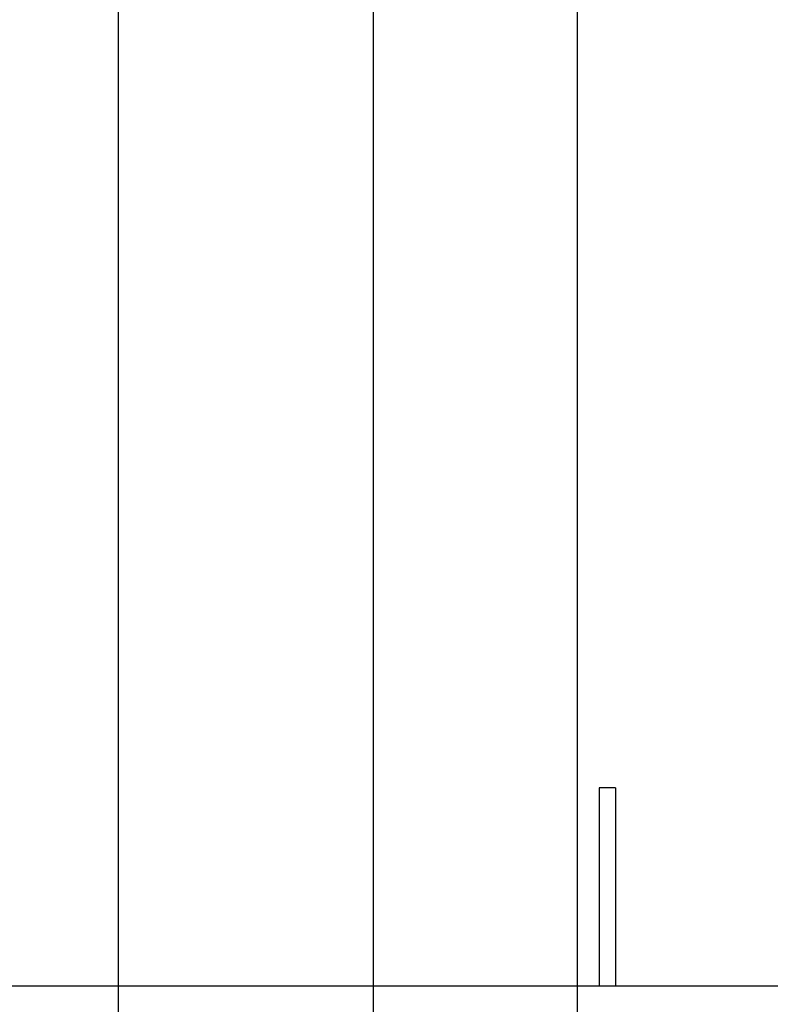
# Model space of a CAD drawing. Header units: millimetres. Extents: x 132157 to 155303, y 33763 to 45643.
# Tile 15 of 256: x 141042 to 141066, y 34860 to 34892. Entities that reach past the tile are written whole.
import ezdxf

# ---------------------------------------------------------------- set-up
doc = ezdxf.new("R2010")
doc.units = ezdxf.units.MM
doc.header["$LTSCALE"] = 20
doc.linetypes.add('ČÁRKOVANÁ2', pattern=[9.525, 6.35, -3.175])
for name, color, linetype in [('KONSTRUKCE', 30, 'Continuous'), ('PŘEJEZD', 7, 'ČÁRKOVANÁ2'), ('VODÍTKA', 36, 'Continuous')]:
    doc.layers.add(name, color=color, linetype=linetype)

msp = doc.modelspace()

# ---------------------------------------------------------------- linework, layer by layer
at = {"layer": 'KONSTRUKCE'}
for p, q in [((141053.1698, 36140.5921), (141053.1698, 34484.9275)), ((141044.8345, 36050.5154), (141044.8345, 34536.2395))]:
    msp.add_line(p, q, dxfattribs=at)
at = {"layer": 'PŘEJEZD', "ltscale": 0.5}
for p, q in [((141061.0786, 34867.3921), (141060.5453, 34867.3921)), ((141060.5453, 34867.3921), (141060.5453, 34860.9255)), ((141061.0786, 34867.3921), (141061.0786, 34860.9255)), ((141020.8365, 34860.9255), (141066.7031, 34860.9255))]:
    msp.add_line(p, q, dxfattribs=at)
at = {"layer": 'VODÍTKA', "ltscale": 0.5}
msp.add_line((141059.8365, 34309.2588), (141059.8365, 40699.2588), dxfattribs=at)

doc.saveas('drawing.dxf')
